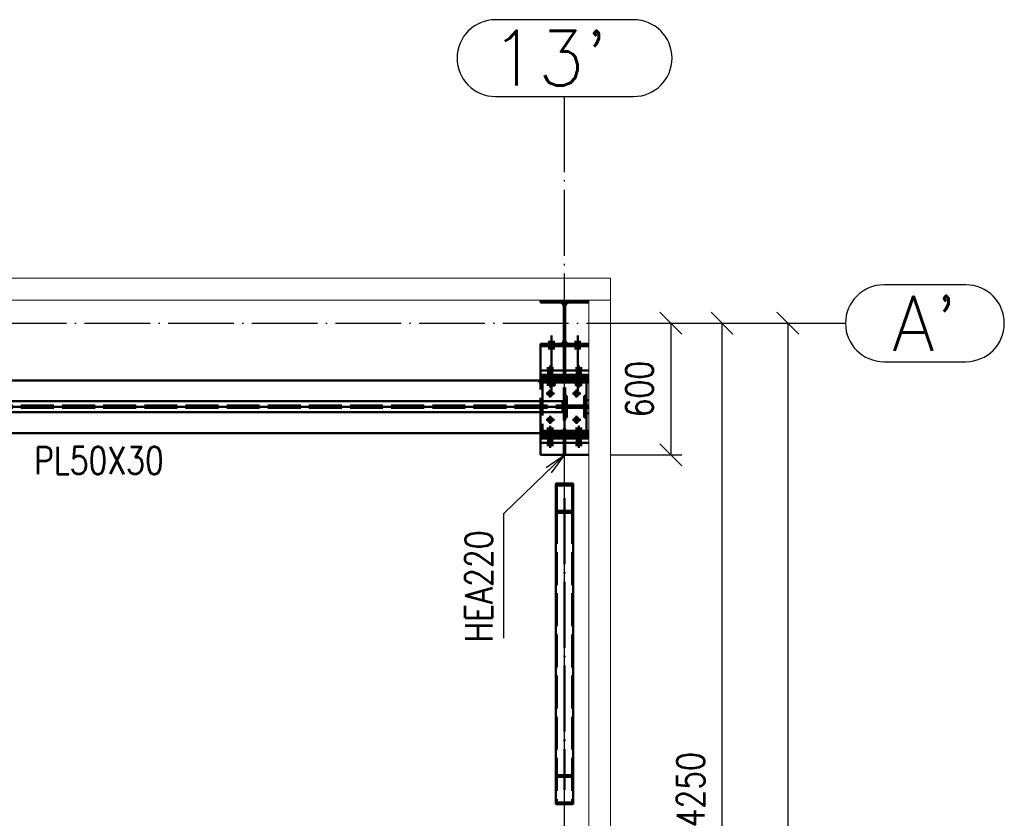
# Paper-space layout 'Layout1' of a CAD drawing. Extents: x -2 to 1033, y -36 to 596.
# Tile 28 of 126: x 228 to 318, y 193 to 266. Entities that reach past the tile are written whole.
import ezdxf

# ---------------------------------------------------------------- set-up
doc = ezdxf.new("R2010")
doc.units = 0
for name, pattern in [('ACAD_ISO02W100', [15, 12, -3]), ('ACAD_ISO04W100', [30.5, 24, -3, 0.5, -3]), ('HP_01_CER_B', [8, 5, -1, 1, -1])]:
    doc.linetypes.add(name, pattern=pattern)
doc.layers.get('0').update_dxf_attribs({"linetype": 'CONTINUOUS'})
doc.layers.get('DEFPOINTS').update_dxf_attribs({"color": 132, "linetype": 'CONTINUOUS'})
for name, color, linetype, lineweight in [('SS_JEŘÁBOVÁ DRÁHA', 11, 'CONTINUOUS', 50), ('SS_KOTY', 3, 'CONTINUOUS', 25), ('SS_OSY_025', 7, 'HP_01_CER_B', 25), ('SS_PODKLADY_PANELY', 9, 'CONTINUOUS', 13), ('SS_POPIS_PROFILU', 13, 'CONTINUOUS', 25), ('SS_SLOUPY KRAJNÍ', 143, 'CONTINUOUS', 50), ('SS_SRAFY', 8, 'CONTINUOUS', 18), ('SS_ZTUŽENÍ STĚNY', 203, 'CONTINUOUS', 50)]:
    doc.layers.add(name, color=color, linetype=linetype, lineweight=lineweight)
doc.styles.add('ROMANS', font='romans.shx', dxfattribs={"width": 0.8})
doc.styles.add('romans.shx', font='romans.shx', dxfattribs={"height": 5})
doc.dimstyles.new('A-1_(2.5)_50AS', dxfattribs={"dimtxt": 2.5, "dimasz": 2, "dimexe": 1, "dimexo": 2, "dimgap": 0, "dimtad": 0, "dimdec": 1, "dimlfac": 50, "dimrnd": 1, "dimtxsty": 'ROMANS', "dimblk1": 'OBLIQUE', "dimblk2": 'OBLIQUE', "dimsah": 1, "dimcen": 2, "dimclrd": 256, "dimclre": 256, "dimclrt": 256, "dimadec": 1, "dimazin": 2, "dimtfac": 0.714286, "dimtdec": 1, "dimtmove": 0, "dimatfit": 3, "dimldrblk": 'OPEN', "dimfxl": 1, "dimtvp": 1.142857, "dimtfill": 1, "dimtolj": 1, "dimlwd": -1, "dimlwe": -1, "dimarcsym": 0})

# ---------------------------------------------------------------- blocks, each defined once
blk = doc.blocks.new('_Oblique')
at = {"color": 0, "linetype": 'ByBlock', "lineweight": -2}
blk.add_line((-0.5, -0.5), (0.5, 0.5), dxfattribs=at)
blk = doc.blocks.new('*D73')
at = {"layer": 'DEFPOINTS', "color": 0, "transparency": 16777216}
for p in [(279.847, 238.584), (292.001, 238.584), (279.847, 153.584, -5184)]:
    blk.add_point(p, dxfattribs=at)
at = {"layer": 'SS_KOTY', "transparency": 16777216}
for p, q in [((281.847, 238.584), (293.001, 238.584)), ((292.001, 153.584), (292.001, 238.584)), ((281.847, 153.584), (293.001, 153.584))]:
    blk.add_line(p, q, dxfattribs=at)
at = {"layer": 'SS_KOTY', "transparency": 16777216, "xscale": 2, "yscale": 2, "zscale": 2}
for p, rotation in [((292.001, 238.584), 90), ((292.001, 153.584), 270)]:
    blk.add_blockref('_Oblique', p, dxfattribs=dict(at, rotation=rotation))
at = {"layer": 'SS_KOTY', "transparency": 16777216, "insert": (289.144, 196.084), "char_height": 2.5, "attachment_point": 5, "rotation": 90, "style": 'ROMANS', "bg_fill": 3, "box_fill_scale": 1.1, "bg_fill_color": 256, "bg_fill_true_color": 13158600, "bg_fill_transparency": 0}
blk.add_mtext('\\A1;4250', dxfattribs=at)
blk = doc.blocks.new('_OPEN')
at = {"color": 0, "linetype": 'ByBlock'}
for p, q in [((-1, 0.167), (0, 0)), ((0, 0), (-1, -0.167)), ((0, 0), (-1, 0))]:
    blk.add_line(p, q, dxfattribs=at)
blk = doc.blocks.new('*D74')
at = {"layer": 'DEFPOINTS', "color": 0, "transparency": 16777216}
for p in [(279.847, 238.584), (282.247, 68.584), (298.001, 68.584)]:
    blk.add_point(p, dxfattribs=at)
at = {"layer": 'SS_KOTY', "transparency": 16777216}
for p, q in [((281.847, 238.584), (299.001, 238.584)), ((298.001, 238.584), (298.001, 68.584)), ((284.247, 68.584), (299.001, 68.584))]:
    blk.add_line(p, q, dxfattribs=at)
at = {"layer": 'SS_KOTY', "transparency": 16777216, "xscale": 2, "yscale": 2, "zscale": 2}
for p, rotation in [((298.001, 238.584), 90), ((298.001, 68.584), 270)]:
    blk.add_blockref('_Oblique', p, dxfattribs=dict(at, rotation=rotation))
at = {"layer": 'SS_KOTY', "transparency": 16777216, "insert": (295.144, 153.584), "char_height": 2.5, "attachment_point": 5, "rotation": 90, "style": 'ROMANS', "bg_fill": 3, "box_fill_scale": 1.1, "bg_fill_color": 256, "bg_fill_true_color": 13158600, "bg_fill_transparency": 0}
blk.add_mtext('\\A1;8500', dxfattribs=at)
blk = doc.blocks.new('*D98')
at = {"layer": 'DEFPOINTS', "color": 0, "transparency": 16777216}
for p in [(279.847, 238.584), (279.847, 226.584), (287.34, 226.584)]:
    blk.add_point(p, dxfattribs=at)
at = {"layer": 'SS_KOTY', "transparency": 16777216}
for p, q in [((281.847, 238.584), (288.34, 238.584)), ((287.34, 238.584), (287.34, 226.584)), ((281.847, 226.584), (288.34, 226.584))]:
    blk.add_line(p, q, dxfattribs=at)
at = {"layer": 'SS_KOTY', "transparency": 16777216, "xscale": 2, "yscale": 2, "zscale": 2}
for p, rotation in [((287.34, 238.584), 90), ((287.34, 226.584), 270)]:
    blk.add_blockref('_Oblique', p, dxfattribs=dict(at, rotation=rotation))
at = {"layer": 'SS_KOTY', "transparency": 16777216, "insert": (284.483, 232.584), "char_height": 2.5, "attachment_point": 5, "rotation": 90, "style": 'ROMANS', "bg_fill": 3, "box_fill_scale": 1.1, "bg_fill_color": 256, "bg_fill_true_color": 13158600, "bg_fill_transparency": 0}
blk.add_mtext('\\A1;600', dxfattribs=at)

psp = doc.layouts.get("Layout1")

# ---------------------------------------------------------------- linework, layer by layer
at = {"layer": 'SS_JEŘÁBOVÁ DRÁHA', "color": 7, "linetype": 'ACAD_ISO04W100', "ltscale": 0.25}
for p, q in [((276.4471, 237.4596), (276.4471, 232.4596)), ((278.8471, 237.4596), (278.8471, 232.4596)), ((276.7471, 236.9036), (276.1471, 236.9036)), ((276.7471, 236.2836), (276.1471, 236.2836)), ((276.4471, 236.9036), (276.4471, 236.9036)), ((276.4471, 236.2836), (276.4471, 236.2836)), ((279.1471, 236.9036), (278.5471, 236.9036)), ((279.1471, 236.2836), (278.5471, 236.2836)), ((278.8471, 236.9036), (278.8471, 236.9036)), ((278.8471, 236.2836), (278.8471, 236.2836)), ((276.0471, 234.4836), (276.6471, 234.4836)), ((276.3471, 232.7236), (276.3471, 234.7236)), ((276.3471, 234.4836), (276.3471, 234.4836)), ((278.6471, 234.4836), (279.2471, 234.4836)), ((278.9471, 232.7236), (278.9471, 234.7236)), ((278.9471, 234.4836), (278.9471, 234.4836)), ((277.3471, 233.3836), (275.4471, 233.3836)), ((276.0471, 232.9836), (276.6471, 232.9836)), ((276.3471, 232.9836), (276.3471, 232.9836)), ((276.3471, 232.5536), (276.3471, 231.8136)), ((276.3471, 232.5536), (276.3471, 231.8136)), ((278.6471, 232.9836), (279.2471, 232.9836)), ((278.7471, 232.5536), (278.7471, 231.8136)), ((278.7471, 232.5536), (278.7471, 231.8136)), ((278.9471, 232.9836), (278.9471, 232.9836)), ((275.9771, 232.1836), (276.7171, 232.1836)), ((275.9771, 232.1836), (276.7171, 232.1836)), ((276.3471, 232.1836), (276.3471, 232.1836)), ((278.3771, 232.1836), (279.1171, 232.1836)), ((278.3771, 232.1836), (279.1171, 232.1836)), ((278.7471, 232.1836), (278.7471, 232.1836)), ((159.6471, 230.9836), (277.4471, 230.9836)), ((275.9771, 229.7836), (276.7171, 229.7836)), ((275.9771, 229.7836), (276.7171, 229.7836)), ((276.3471, 230.1536), (276.3471, 229.4136)), ((276.3471, 230.1536), (276.3471, 229.4136)), ((276.3471, 229.7836), (276.3471, 229.7836)), ((278.3771, 229.7836), (279.1171, 229.7836)), ((278.3771, 229.7836), (279.1171, 229.7836)), ((278.7471, 230.1536), (278.7471, 229.4136)), ((278.7471, 230.1536), (278.7471, 229.4136)), ((278.7471, 229.7836), (278.7471, 229.7836)), ((276.0471, 228.9836), (276.6471, 228.9836)), ((276.3471, 227.2236), (276.3471, 229.2236)), ((276.3471, 228.9836), (276.3471, 228.9836)), ((278.6471, 228.9836), (279.2471, 228.9836)), ((278.9471, 227.2236), (278.9471, 229.2236)), ((278.9471, 228.9836), (278.9471, 228.9836)), ((277.3471, 228.5836), (275.4471, 228.5836)), ((276.0471, 227.4836), (276.6471, 227.4836)), ((276.3471, 227.4836), (276.3471, 227.4836)), ((278.6471, 227.4836), (279.2471, 227.4836)), ((278.9471, 227.4836), (278.9471, 227.4836))]:
    psp.add_line(p, q, dxfattribs=at)
at = {"layer": 'SS_JEŘÁBOVÁ DRÁHA', "color": 1, "linetype": 'Continuous', "ltscale": 0.25}
for p, q in [((275.4471, 234.2836), (276.2871, 234.2836)), ((275.4471, 233.8836), (275.4471, 234.2836)), ((276.6071, 234.2836), (278.6871, 234.2836)), ((275.4471, 233.7836), (275.4471, 233.8836)), ((276.2871, 233.8836), (275.4471, 233.8836)), ((275.4471, 233.6836), (275.4471, 233.7836)), ((275.4471, 233.7836), (276.2871, 233.7836)), ((275.4471, 233.6836), (276.2038, 233.6836)), ((275.4471, 233.6236), (275.4471, 233.6836)), ((275.4471, 233.6236), (276.2038, 233.6236)), ((275.4471, 233.5836), (275.4471, 233.6236)), ((276.2038, 233.5836), (275.4471, 233.5836)), ((275.4471, 233.3836), (275.4471, 233.5836)), ((278.6871, 233.8836), (276.6071, 233.8836)), ((276.6071, 233.7836), (278.6871, 233.7836)), ((276.6838, 233.6836), (278.6038, 233.6836)), ((276.6838, 233.6236), (278.6038, 233.6236)), ((277.3471, 233.5836), (276.6838, 233.5836)), ((277.9471, 233.5836), (277.3471, 233.5836)), ((277.3471, 233.3836), (277.3471, 233.5836)), ((278.6038, 233.5836), (277.9471, 233.5836)), ((277.9471, 233.5836), (277.9471, 233.3836)), ((277.8471, 231.9836), (277.6471, 231.9836)), ((277.6471, 231.9836), (277.6471, 229.9836)), ((277.8471, 231.2836), (277.8471, 231.9836)), ((277.4471, 231.4836), (160.2471, 231.4836)), ((277.4471, 230.4836), (277.4471, 231.4836)), ((277.8471, 229.9836), (277.8471, 230.6836)), ((279.2071, 231.0436), (278.0871, 231.0436)), ((278.0871, 230.9236), (279.2071, 230.9236)), ((159.2471, 230.4836), (277.4471, 230.4836)), ((277.6471, 229.9836), (277.8471, 229.9836)), ((275.4471, 228.3836), (275.4471, 228.5836)), ((275.4471, 228.2836), (275.4471, 228.3836)), ((275.4471, 228.3836), (277.3471, 228.3836)), ((275.4471, 228.1836), (275.4471, 228.2836)), ((275.4471, 228.1236), (275.4471, 228.1836)), ((275.4471, 228.0836), (275.4471, 228.1236)), ((275.4471, 227.6836), (275.4471, 228.0836)), ((277.3471, 228.3836), (277.3471, 228.5836)), ((277.3471, 228.3836), (277.9471, 228.3836)), ((277.9471, 228.5836), (277.9471, 228.3836))]:
    psp.add_line(p, q, dxfattribs=at)
at = {"layer": 'SS_JEŘÁBOVÁ DRÁHA', "color": 3, "linetype": 'ACAD_ISO02W100', "ltscale": 0.25}
for p, q in [((276.1671, 234.2836), (276.1671, 233.8836)), ((276.2871, 234.2836), (276.6071, 234.2836)), ((276.5271, 233.8836), (276.5271, 234.2836)), ((278.6871, 234.2836), (279.0071, 234.2836)), ((278.7671, 234.2836), (278.7671, 233.8836)), ((279.1271, 233.8836), (279.1271, 234.2836)), ((275.3471, 233.3836), (275.3471, 233.2236)), ((275.4471, 233.1836), (275.4471, 233.3836)), ((276.0671, 233.5836), (276.0671, 233.1836)), ((276.1671, 233.8836), (276.1671, 233.7836)), ((276.1671, 233.7836), (276.1671, 233.6836)), ((276.1671, 233.6836), (276.1671, 233.6236)), ((276.1671, 233.6236), (276.1671, 233.5836)), ((276.1689, 233.7836), (276.1689, 233.8836)), ((276.1689, 233.6836), (276.1689, 233.7836)), ((276.1689, 233.6236), (276.1689, 233.6836)), ((276.1689, 233.5836), (276.1689, 233.6236)), ((276.2038, 233.6836), (276.6838, 233.6836)), ((276.2038, 233.6236), (276.6838, 233.6236)), ((276.6838, 233.5836), (276.2038, 233.5836)), ((276.2471, 233.5836), (276.2471, 233.1836)), ((276.6071, 233.8836), (276.2871, 233.8836)), ((276.2871, 233.7836), (276.6071, 233.7836)), ((276.4471, 233.5836), (276.4471, 233.4436)), ((276.4471, 233.3836), (276.4471, 233.1836)), ((276.5252, 233.7836), (276.5163, 233.7036)), ((276.5163, 233.7036), (276.5252, 233.6836)), ((276.5252, 233.8836), (276.5252, 233.7836)), ((276.5252, 233.6836), (276.5252, 233.6236)), ((276.5252, 233.6236), (276.5252, 233.5836)), ((276.5271, 233.7836), (276.5271, 233.8836)), ((276.5271, 233.6836), (276.5271, 233.7836)), ((276.5271, 233.6236), (276.5271, 233.6836)), ((276.5271, 233.5836), (276.5271, 233.6236)), ((276.6271, 233.1836), (276.6271, 233.5836)), ((277.3471, 233.1836), (277.3471, 233.3836)), ((277.9471, 233.3836), (277.9471, 233.1836)), ((278.6038, 233.6836), (279.0838, 233.6836)), ((278.6038, 233.6236), (279.0838, 233.6236)), ((279.0838, 233.5836), (278.6038, 233.5836)), ((278.6671, 233.5836), (278.6671, 233.1836)), ((279.0071, 233.8836), (278.6871, 233.8836)), ((278.6871, 233.7836), (279.0071, 233.7836)), ((278.7671, 233.8836), (278.7671, 233.7836)), ((278.7671, 233.7836), (278.7671, 233.6836)), ((278.7671, 233.6836), (278.7671, 233.6236)), ((278.7671, 233.6236), (278.7671, 233.5836)), ((278.7689, 233.7836), (278.7689, 233.8836)), ((278.7778, 233.7036), (278.7689, 233.7836)), ((278.7689, 233.6836), (278.7778, 233.7036)), ((278.7689, 233.6236), (278.7689, 233.6836)), ((278.7689, 233.5836), (278.7689, 233.6236)), ((278.8471, 233.5836), (278.8471, 233.4436)), ((278.8471, 233.3836), (278.8471, 233.1836)), ((279.0471, 233.5836), (279.0471, 233.1836)), ((279.1252, 233.8836), (279.1252, 233.7836)), ((279.1252, 233.7836), (279.1252, 233.6836)), ((279.1252, 233.6836), (279.1252, 233.6236)), ((279.1252, 233.6236), (279.1252, 233.5836)), ((279.1271, 233.7836), (279.1271, 233.8836)), ((279.1271, 233.6836), (279.1271, 233.7836)), ((279.1271, 233.6236), (279.1271, 233.6836)), ((279.1271, 233.5836), (279.1271, 233.6236)), ((279.2271, 233.1836), (279.2271, 233.5836)), ((277.3471, 233.1836), (275.4471, 233.1836)), ((275.6471, 233.1836), (275.6471, 228.7836)), ((277.9471, 233.1836), (277.3471, 233.1836)), ((275.4471, 228.7836), (277.3471, 228.7836)), ((275.4471, 228.5836), (275.4471, 228.7836)), ((276.0671, 228.7836), (276.0671, 228.3836)), ((276.1671, 228.3836), (276.1671, 228.2836)), ((276.1671, 228.2836), (276.1671, 228.1836)), ((276.1671, 228.1836), (276.1671, 228.1236)), ((276.1671, 228.1236), (276.1671, 228.0836)), ((276.1671, 228.0836), (276.1671, 227.6836)), ((276.2471, 228.7836), (276.2471, 228.3836)), ((276.4471, 228.7836), (276.4471, 228.3836)), ((276.5271, 228.2836), (276.5271, 228.3836)), ((276.5271, 228.1836), (276.5271, 228.2836)), ((276.5271, 228.1236), (276.5271, 228.1836)), ((276.5271, 228.0836), (276.5271, 228.1236)), ((276.5271, 227.6836), (276.5271, 228.0836)), ((276.6271, 228.3836), (276.6271, 228.7836)), ((277.3471, 228.7836), (277.9471, 228.7836)), ((277.3471, 228.5836), (277.3471, 228.7836)), ((277.9471, 228.7836), (277.9471, 228.5836)), ((278.6671, 228.7836), (278.6671, 228.3836)), ((278.7671, 228.3836), (278.7671, 228.2836)), ((278.7671, 228.2836), (278.7671, 228.1836)), ((278.7671, 228.1836), (278.7671, 228.1236)), ((278.7671, 228.1236), (278.7671, 228.0836)), ((278.7671, 228.0836), (278.7671, 227.6836)), ((278.8471, 228.7836), (278.8471, 228.3836)), ((279.0471, 228.7836), (279.0471, 228.3836)), ((279.1271, 228.2836), (279.1271, 228.3836)), ((279.1271, 228.1836), (279.1271, 228.2836)), ((279.1271, 228.1236), (279.1271, 228.1836)), ((279.1271, 228.0836), (279.1271, 228.1236)), ((279.1271, 227.6836), (279.1271, 228.0836)), ((279.2271, 228.3836), (279.2271, 228.7836))]:
    psp.add_line(p, q, dxfattribs=at)
at = {"layer": 'SS_JEŘÁBOVÁ DRÁHA', "color": 5, "linetype": 'Continuous', "ltscale": 0.25}
for p, q in [((276.1873, 233.4436), (276.1471, 233.4436)), ((276.1471, 233.4436), (276.1471, 233.3836)), ((276.2971, 233.4436), (276.1873, 233.4436)), ((276.1873, 233.4436), (276.1873, 233.3836)), ((276.212, 233.7036), (276.2038, 233.7036)), ((276.3238, 233.7036), (276.2038, 233.6821)), ((276.236, 233.7036), (276.2038, 233.6821)), ((276.2038, 233.6821), (276.212, 233.7036)), ((276.2038, 233.7036), (276.2038, 233.6821)), ((276.2038, 233.6821), (276.2038, 233.465)), ((276.2038, 233.465), (276.212, 233.4436)), ((276.2038, 233.465), (276.2359, 233.4436)), ((276.2038, 233.465), (276.3234, 233.4436)), ((276.2038, 233.465), (276.2038, 233.4436)), ((276.236, 233.7036), (276.212, 233.7036)), ((276.3238, 233.7036), (276.236, 233.7036)), ((276.4471, 233.4436), (276.2971, 233.4436)), ((276.2971, 233.4436), (276.2971, 233.3836)), ((276.4438, 233.6821), (276.3238, 233.7036)), ((276.3817, 233.7036), (276.3238, 233.7036)), ((276.3243, 233.4436), (276.4438, 233.465)), ((276.3817, 233.7036), (276.4438, 233.6821)), ((276.4438, 233.7036), (276.3817, 233.7036)), ((276.4438, 233.465), (276.382, 233.4436)), ((276.5638, 233.7036), (276.4438, 233.7036)), ((276.5638, 233.7036), (276.4438, 233.6821)), ((276.4438, 233.7036), (276.4438, 233.6821)), ((276.4438, 233.6821), (276.4438, 233.465)), ((276.4438, 233.465), (276.5634, 233.4436)), ((276.4438, 233.465), (276.4438, 233.4436)), ((276.5971, 233.4436), (276.4471, 233.4436)), ((276.4471, 233.4436), (276.4471, 233.3836)), ((276.5638, 233.7036), (276.6838, 233.6821)), ((276.6136, 233.7036), (276.5638, 233.7036)), ((276.5643, 233.4436), (276.6838, 233.465)), ((276.7069, 233.4436), (276.5971, 233.4436)), ((276.5971, 233.4436), (276.5971, 233.3836)), ((276.6136, 233.7036), (276.6838, 233.6821)), ((276.6517, 233.7036), (276.6136, 233.7036)), ((276.6838, 233.465), (276.6138, 233.4436)), ((276.6517, 233.7036), (276.6838, 233.6821)), ((276.6838, 233.7036), (276.6517, 233.7036)), ((276.6838, 233.465), (276.6518, 233.4436)), ((276.6838, 233.6821), (276.6838, 233.7036)), ((276.6838, 233.465), (276.6838, 233.6821)), ((276.6838, 233.4436), (276.6838, 233.465)), ((276.7471, 233.4436), (276.7069, 233.4436)), ((276.7069, 233.3836), (276.7069, 233.4436)), ((276.7471, 233.3836), (276.7471, 233.4436)), ((278.5873, 233.4436), (278.5471, 233.4436)), ((278.5471, 233.4436), (278.5471, 233.3836)), ((278.6971, 233.4436), (278.5873, 233.4436)), ((278.5873, 233.4436), (278.5873, 233.3836)), ((278.612, 233.7036), (278.6038, 233.7036)), ((278.7238, 233.7036), (278.6038, 233.6821)), ((278.636, 233.7036), (278.6038, 233.6821)), ((278.6038, 233.6821), (278.612, 233.7036)), ((278.6038, 233.7036), (278.6038, 233.6821)), ((278.6038, 233.6821), (278.6038, 233.465)), ((278.6038, 233.465), (278.612, 233.4436)), ((278.6038, 233.465), (278.6359, 233.4436)), ((278.6038, 233.465), (278.7234, 233.4436)), ((278.6038, 233.465), (278.6038, 233.4436)), ((278.636, 233.7036), (278.612, 233.7036)), ((278.7238, 233.7036), (278.636, 233.7036)), ((278.8471, 233.4436), (278.6971, 233.4436)), ((278.6971, 233.4436), (278.6971, 233.3836)), ((278.8438, 233.6821), (278.7238, 233.7036)), ((278.7817, 233.7036), (278.7238, 233.7036)), ((278.7243, 233.4436), (278.8438, 233.465)), ((278.7817, 233.7036), (278.8438, 233.6821)), ((278.8438, 233.7036), (278.7817, 233.7036)), ((278.8438, 233.465), (278.782, 233.4436)), ((278.9638, 233.7036), (278.8438, 233.7036)), ((278.9638, 233.7036), (278.8438, 233.6821)), ((278.8438, 233.7036), (278.8438, 233.6821)), ((278.8438, 233.6821), (278.8438, 233.465)), ((278.8438, 233.465), (278.9634, 233.4436)), ((278.8438, 233.465), (278.8438, 233.4436)), ((278.9971, 233.4436), (278.8471, 233.4436)), ((278.8471, 233.4436), (278.8471, 233.3836)), ((278.9638, 233.7036), (279.0838, 233.6821)), ((279.0136, 233.7036), (278.9638, 233.7036)), ((278.9643, 233.4436), (279.0838, 233.465)), ((279.1069, 233.4436), (278.9971, 233.4436)), ((278.9971, 233.4436), (278.9971, 233.3836)), ((279.0136, 233.7036), (279.0838, 233.6821)), ((279.0517, 233.7036), (279.0136, 233.7036)), ((279.0838, 233.465), (279.0138, 233.4436)), ((279.0517, 233.7036), (279.0838, 233.6821)), ((279.0838, 233.7036), (279.0517, 233.7036)), ((279.0838, 233.465), (279.0518, 233.4436)), ((279.0838, 233.6821), (279.0838, 233.7036)), ((279.0838, 233.465), (279.0838, 233.6821)), ((279.0838, 233.4436), (279.0838, 233.465)), ((279.1471, 233.4436), (279.1069, 233.4436)), ((279.1069, 233.3836), (279.1069, 233.4436)), ((279.1471, 233.3836), (279.1471, 233.4436))]:
    psp.add_line(p, q, dxfattribs=at)
at = {"layer": 'SS_JEŘÁBOVÁ DRÁHA', "color": 9, "linetype": 'ACAD_ISO02W100', "ltscale": 0.25}
for p, q in [((276.2741, 233.7036), (276.2038, 233.6821)), ((276.2038, 233.465), (276.236, 233.4436)), ((276.2038, 233.465), (276.2741, 233.4436)), ((276.2038, 233.4436), (276.212, 233.4436)), ((276.212, 233.4436), (276.236, 233.4436)), ((276.236, 233.4436), (276.3238, 233.4436)), ((276.2771, 233.4436), (276.2771, 233.3836)), ((276.2838, 233.7036), (276.2838, 233.4436)), ((276.2998, 233.4436), (276.2998, 233.3836)), ((276.3053, 233.7036), (276.3053, 233.4436)), ((276.3234, 233.4436), (276.3238, 233.4436)), ((276.3234, 233.4436), (276.3238, 233.4436)), ((276.3238, 233.4436), (276.3817, 233.4436)), ((276.3238, 233.4436), (276.3243, 233.4436)), ((276.3238, 233.4436), (276.3243, 233.4436)), ((276.3621, 233.4436), (276.3621, 233.3836)), ((276.3638, 233.7036), (276.3638, 233.4436)), ((276.3817, 233.4436), (276.4438, 233.4436)), ((276.382, 233.4436), (276.3817, 233.4436)), ((276.506, 233.7036), (276.4438, 233.6821)), ((276.4438, 233.465), (276.506, 233.4436)), ((276.4438, 233.4436), (276.5638, 233.4436)), ((276.5238, 233.7036), (276.5238, 233.4436)), ((276.5321, 233.4436), (276.5321, 233.3836)), ((276.5634, 233.4436), (276.5638, 233.4436)), ((276.5634, 233.4436), (276.5638, 233.4436)), ((276.5638, 233.4436), (276.6136, 233.4436)), ((276.5638, 233.4436), (276.5643, 233.4436)), ((276.5638, 233.4436), (276.5643, 233.4436)), ((276.5824, 233.7036), (276.5824, 233.4436)), ((276.5943, 233.3836), (276.5943, 233.4436)), ((276.6038, 233.4436), (276.6038, 233.7036)), ((276.6136, 233.4436), (276.6517, 233.4436)), ((276.6138, 233.4436), (276.6136, 233.4436)), ((276.6171, 233.3836), (276.6171, 233.4436)), ((276.6838, 233.465), (276.6517, 233.4436)), ((276.6517, 233.4436), (276.6838, 233.4436)), ((276.6838, 233.6821), (276.6757, 233.7036)), ((276.6838, 233.465), (276.6757, 233.4436)), ((278.6741, 233.7036), (278.6038, 233.6821)), ((278.6038, 233.465), (278.636, 233.4436)), ((278.6038, 233.465), (278.6741, 233.4436)), ((278.6038, 233.4436), (278.612, 233.4436)), ((278.612, 233.4436), (278.636, 233.4436)), ((278.636, 233.4436), (278.7238, 233.4436)), ((278.6771, 233.4436), (278.6771, 233.3836)), ((278.6838, 233.7036), (278.6838, 233.4436)), ((278.6998, 233.4436), (278.6998, 233.3836)), ((278.7053, 233.7036), (278.7053, 233.4436)), ((278.7234, 233.4436), (278.7238, 233.4436)), ((278.7234, 233.4436), (278.7238, 233.4436)), ((278.7238, 233.4436), (278.7817, 233.4436)), ((278.7238, 233.4436), (278.7243, 233.4436)), ((278.7238, 233.4436), (278.7243, 233.4436)), ((278.7621, 233.4436), (278.7621, 233.3836)), ((278.7638, 233.7036), (278.7638, 233.4436)), ((278.7817, 233.4436), (278.8438, 233.4436)), ((278.782, 233.4436), (278.7817, 233.4436)), ((278.906, 233.7036), (278.8438, 233.6821)), ((278.8438, 233.465), (278.906, 233.4436)), ((278.8438, 233.4436), (278.9638, 233.4436)), ((278.9238, 233.7036), (278.9238, 233.4436)), ((278.9321, 233.4436), (278.9321, 233.3836)), ((278.9634, 233.4436), (278.9638, 233.4436)), ((278.9634, 233.4436), (278.9638, 233.4436)), ((278.9638, 233.4436), (279.0136, 233.4436)), ((278.9638, 233.4436), (278.9643, 233.4436)), ((278.9638, 233.4436), (278.9643, 233.4436)), ((278.9824, 233.7036), (278.9824, 233.4436)), ((278.9943, 233.3836), (278.9943, 233.4436)), ((279.0038, 233.4436), (279.0038, 233.7036)), ((279.0136, 233.4436), (279.0517, 233.4436)), ((279.0138, 233.4436), (279.0136, 233.4436)), ((279.0171, 233.3836), (279.0171, 233.4436)), ((279.0838, 233.465), (279.0517, 233.4436)), ((279.0517, 233.4436), (279.0838, 233.4436)), ((279.0838, 233.6821), (279.0757, 233.7036)), ((279.0838, 233.465), (279.0757, 233.4436)), ((276.2171, 233.2236), (276.2171, 233.1636)), ((276.2573, 233.1636), (276.2171, 233.1636)), ((276.2573, 233.2236), (276.2573, 233.1636)), ((276.3671, 233.1636), (276.2573, 233.1636)), ((276.3971, 233.1636), (276.2771, 233.1422)), ((276.2771, 233.1422), (276.3474, 233.1636)), ((276.2771, 233.1422), (276.3092, 233.1636)), ((276.2771, 233.1422), (276.2852, 233.1636)), ((276.2771, 233.1636), (276.2771, 233.1422)), ((276.2771, 233.1422), (276.2771, 232.9251)), ((276.2771, 232.9251), (276.2852, 232.9036)), ((276.3092, 232.9036), (276.2771, 232.9251)), ((276.3474, 232.9036), (276.2771, 232.9251)), ((276.3971, 232.9036), (276.2771, 232.9251)), ((276.2771, 232.9251), (276.2771, 232.9036)), ((276.3092, 232.9036), (276.2771, 232.9036)), ((276.3474, 232.9036), (276.3092, 232.9036)), ((276.3471, 233.1636), (276.3471, 233.2236)), ((276.3971, 232.9036), (276.3474, 232.9036)), ((276.3571, 233.1636), (276.3571, 232.9036)), ((276.3671, 233.1636), (276.3671, 233.2236)), ((276.5171, 233.1636), (276.3671, 233.1636)), ((276.3698, 233.1636), (276.3698, 233.2236)), ((276.3785, 232.9036), (276.3785, 233.1636)), ((276.5171, 233.1422), (276.3971, 233.1636)), ((276.3971, 232.9036), (276.5171, 232.9251)), ((276.5171, 232.9036), (276.3971, 232.9036)), ((276.4321, 233.1636), (276.4321, 233.2236)), ((276.4371, 232.9036), (276.4371, 233.1636)), ((276.5171, 233.1422), (276.455, 233.1636)), ((276.455, 232.9036), (276.5171, 232.9251)), ((276.5171, 233.1636), (276.5171, 233.2236)), ((276.6371, 233.1636), (276.5171, 233.1422)), ((276.5171, 233.1422), (276.5792, 233.1636)), ((276.5171, 233.1422), (276.5171, 233.1636)), ((276.6671, 233.1636), (276.5171, 233.1636)), ((276.5171, 232.9251), (276.5171, 233.1422)), ((276.5792, 232.9036), (276.5171, 232.9251)), ((276.5171, 232.9251), (276.6371, 232.9036)), ((276.5171, 232.9036), (276.5171, 232.9251)), ((276.5792, 232.9036), (276.5171, 232.9036)), ((276.6371, 232.9036), (276.5792, 232.9036)), ((276.5971, 232.9036), (276.5971, 233.1636)), ((276.6021, 233.1636), (276.6021, 233.2236)), ((276.7571, 233.1422), (276.6371, 233.1636)), ((276.6371, 232.9036), (276.7571, 232.9251)), ((276.7249, 232.9036), (276.6371, 232.9036)), ((276.6556, 232.9036), (276.6556, 233.1636)), ((276.6643, 233.2236), (276.6643, 233.1636)), ((276.6671, 233.1636), (276.6671, 233.2236)), ((276.7769, 233.1636), (276.6671, 233.1636)), ((276.6771, 232.9036), (276.6771, 233.1636)), ((276.7571, 233.1422), (276.6868, 233.1636)), ((276.6868, 232.9036), (276.7571, 232.9251)), ((276.6871, 233.1636), (276.6871, 233.2236)), ((276.7571, 233.1422), (276.7249, 233.1636)), ((276.7249, 232.9036), (276.7571, 232.9251)), ((276.7489, 232.9036), (276.7249, 232.9036)), ((276.7571, 233.1422), (276.7489, 233.1636)), ((276.7571, 232.9251), (276.7489, 232.9036)), ((276.7571, 232.9036), (276.7489, 232.9036)), ((276.7571, 233.1422), (276.7571, 233.1636)), ((276.7571, 232.9251), (276.7571, 233.1422)), ((276.7571, 232.9036), (276.7571, 232.9251)), ((276.7769, 233.1636), (276.7769, 233.2236)), ((276.8171, 233.1636), (276.7769, 233.1636)), ((276.8171, 233.1636), (276.8171, 233.2236)), ((278.6171, 233.2236), (278.6171, 233.1636)), ((278.6573, 233.1636), (278.6171, 233.1636)), ((278.6573, 233.2236), (278.6573, 233.1636)), ((278.7671, 233.1636), (278.6573, 233.1636)), ((278.7971, 233.1636), (278.6771, 233.1422)), ((278.6771, 233.1422), (278.7474, 233.1636)), ((278.6771, 233.1422), (278.7092, 233.1636)), ((278.6771, 233.1422), (278.6852, 233.1636)), ((278.6771, 233.1636), (278.6771, 233.1422)), ((278.6771, 233.1422), (278.6771, 232.9251)), ((278.6771, 232.9251), (278.6852, 232.9036)), ((278.7092, 232.9036), (278.6771, 232.9251)), ((278.7474, 232.9036), (278.6771, 232.9251)), ((278.7971, 232.9036), (278.6771, 232.9251)), ((278.6771, 232.9251), (278.6771, 232.9036)), ((278.7092, 232.9036), (278.6771, 232.9036)), ((278.7474, 232.9036), (278.7092, 232.9036)), ((278.7471, 233.2236), (278.7471, 233.1636)), ((278.7971, 232.9036), (278.7474, 232.9036)), ((278.7571, 233.1636), (278.7571, 232.9036)), ((278.7671, 233.2236), (278.7671, 233.1636)), ((278.9171, 233.1636), (278.7671, 233.1636)), ((278.7698, 233.1636), (278.7698, 233.2236)), ((278.7785, 232.9036), (278.7785, 233.1636)), ((278.9171, 233.1422), (278.7971, 233.1636)), ((278.7971, 232.9036), (278.9171, 232.9251)), ((278.9171, 232.9036), (278.7971, 232.9036)), ((278.8321, 233.1636), (278.8321, 233.2236)), ((278.8371, 232.9036), (278.8371, 233.1636)), ((278.9171, 233.1422), (278.855, 233.1636)), ((278.855, 232.9036), (278.9171, 232.9251)), ((278.9171, 233.1636), (278.9171, 233.2236)), ((279.0371, 233.1636), (278.9171, 233.1422)), ((278.9171, 233.1422), (278.9792, 233.1636)), ((278.9171, 233.1422), (278.9171, 233.1636)), ((279.0671, 233.1636), (278.9171, 233.1636)), ((278.9171, 232.9251), (278.9171, 233.1422)), ((278.9792, 232.9036), (278.9171, 232.9251)), ((278.9171, 232.9251), (279.0371, 232.9036)), ((278.9171, 232.9036), (278.9171, 232.9251)), ((278.9792, 232.9036), (278.9171, 232.9036)), ((279.0371, 232.9036), (278.9792, 232.9036)), ((278.9971, 232.9036), (278.9971, 233.1636)), ((279.0021, 233.1636), (279.0021, 233.2236)), ((279.1571, 233.1422), (279.0371, 233.1636)), ((279.0371, 232.9036), (279.1571, 232.9251)), ((279.1249, 232.9036), (279.0371, 232.9036)), ((279.0556, 232.9036), (279.0556, 233.1636)), ((279.0643, 233.2236), (279.0643, 233.1636)), ((279.0671, 233.1636), (279.0671, 233.2236)), ((279.1769, 233.1636), (279.0671, 233.1636)), ((279.0771, 232.9036), (279.0771, 233.1636)), ((279.1571, 233.1422), (279.0868, 233.1636)), ((279.0868, 232.9036), (279.1571, 232.9251)), ((279.0871, 233.1636), (279.0871, 233.2236)), ((279.1571, 233.1422), (279.1249, 233.1636)), ((279.1249, 232.9036), (279.1571, 232.9251)), ((279.1489, 232.9036), (279.1249, 232.9036)), ((279.1571, 233.1422), (279.1489, 233.1636)), ((279.1571, 232.9251), (279.1489, 232.9036)), ((279.1571, 232.9036), (279.1489, 232.9036)), ((279.1571, 233.1422), (279.1571, 233.1636)), ((279.1571, 232.9251), (279.1571, 233.1422)), ((279.1571, 232.9036), (279.1571, 232.9251)), ((279.1769, 233.1636), (279.1769, 233.2236)), ((279.2171, 233.1636), (279.1769, 233.1636)), ((279.2171, 233.1636), (279.2171, 233.2236))]:
    psp.add_line(p, q, dxfattribs=at)
at = {"layer": 'SS_JEŘÁBOVÁ DRÁHA', "color": 7, "linetype": 'Continuous', "ltscale": 0.25}
for points in [[(276.3471, 232.4836), (276.3471, 232.1836), (276.6471, 232.1836)], [(278.7471, 232.4836), (278.7471, 232.1836), (279.0471, 232.1836)], [(276.0471, 232.1836), (276.3471, 232.1836), (276.3471, 231.8836)], [(276.5471, 232.1836), (276.5318, 232.2602), (276.4885, 232.3251), (276.4236, 232.3684), (276.3471, 232.3836), (276.2705, 232.3684), (276.2056, 232.3251), (276.1623, 232.2602), (276.1471, 232.1836), (276.1623, 232.1071), (276.2056, 232.0422), (276.2705, 231.9989), (276.3471, 231.9836), (276.4236, 231.9989), (276.4885, 232.0422), (276.5318, 232.1071), (276.5471, 232.1836)], [(278.4471, 232.1836), (278.7471, 232.1836), (278.7471, 231.8836)], [(278.9471, 232.1836), (278.9318, 232.2602), (278.8885, 232.3251), (278.8236, 232.3684), (278.7471, 232.3836), (278.6705, 232.3684), (278.6056, 232.3251), (278.5623, 232.2602), (278.5471, 232.1836), (278.5623, 232.1071), (278.6056, 232.0422), (278.6705, 231.9989), (278.7471, 231.9836), (278.8236, 231.9989), (278.8885, 232.0422), (278.9318, 232.1071), (278.9471, 232.1836)], [(276.0471, 229.7836), (276.3471, 229.7836), (276.3471, 229.4836)], [(276.5471, 229.7836), (276.5318, 229.8602), (276.4885, 229.9251), (276.4236, 229.9684), (276.3471, 229.9836), (276.2705, 229.9684), (276.2056, 229.9251), (276.1623, 229.8602), (276.1471, 229.7836), (276.1623, 229.7071), (276.2056, 229.6422), (276.2705, 229.5989), (276.3471, 229.5836), (276.4236, 229.5989), (276.4885, 229.6422), (276.5318, 229.7071), (276.5471, 229.7836)], [(276.3471, 230.0836), (276.3471, 229.7836), (276.6471, 229.7836)], [(278.4471, 229.7836), (278.7471, 229.7836), (278.7471, 229.4836)], [(278.9471, 229.7836), (278.9318, 229.8602), (278.8885, 229.9251), (278.8236, 229.9684), (278.7471, 229.9836), (278.6705, 229.9684), (278.6056, 229.9251), (278.5623, 229.8602), (278.5471, 229.7836), (278.5623, 229.7071), (278.6056, 229.6422), (278.6705, 229.5989), (278.7471, 229.5836), (278.8236, 229.5989), (278.8885, 229.6422), (278.9318, 229.7071), (278.9471, 229.7836)], [(278.7471, 230.0836), (278.7471, 229.7836), (279.0471, 229.7836)]]:
    psp.add_lwpolyline(points, dxfattribs=at)
at = {"layer": 'SS_JEŘÁBOVÁ DRÁHA', "color": 3, "linetype": 'ACAD_ISO02W100', "ltscale": 0.25}
for centre in [(276.3471, 232.1836), (278.7471, 232.1836), (276.3471, 229.7836), (278.7471, 229.7836)]:
    psp.add_circle(centre, 0.22, dxfattribs=at)
at = {"layer": 'SS_JEŘÁBOVÁ DRÁHA', "color": 1, "linetype": 'Continuous', "ltscale": 0.25, "extrusion": (-7.57912e-14, -3.13938e-14, -1)}
psp.add_arc((-278.0871, 231.2836), 0.24, 270, 0, dxfattribs=at)
at = {"layer": 'SS_JEŘÁBOVÁ DRÁHA', "color": 1, "linetype": 'Continuous', "ltscale": 0.25, "extrusion": (0, 0, -1)}
psp.add_arc((-278.0871, 230.6836), 0.24, 0, 90, dxfattribs=at)
at = {"layer": 'SS_OSY_025', "linetype": 'Continuous', "ltscale": 0.25}
for p, q in [((283.9447, 266.2434), (271.3495, 266.2434)), ((271.3495, 259.2434), (283.9447, 259.2434)), ((314.2351, 242.0836), (306.7589, 242.0836)), ((306.7589, 235.0836), (314.2351, 235.0836))]:
    psp.add_line(p, q, dxfattribs=at)
at = {"layer": 'SS_OSY_025', "linetype": 'ACAD_ISO04W100', "ltscale": 0.25}
for p, q in [((277.6471, 254.2434), (277.6471, 259.2434)), ((277.6471, 54.1113), (277.6471, 254.2444)), ((277.6471, 254.2444), (277.6471, 254.2434))]:
    psp.add_line(p, q, dxfattribs=at)
at = {"layer": 'SS_OSY_025', "linetype": 'Continuous', "ltscale": 0.25}
for centre, start, end in [((271.3495, 262.7434), 90, 270), ((283.9447, 262.7434), 270, 90), ((306.7589, 238.5836), 90, 270), ((314.2351, 238.5836), 270, 90)]:
    psp.add_arc(centre, 3.5, start, end, dxfattribs=at)
at = {"layer": 'SS_PODKLADY_PANELY', "color": 9, "linetype": 'Continuous', "ltscale": 0.25}
for p, q in [((281.8471, 242.6836), (43.4493, 242.6836)), ((281.8471, 240.6836), (281.8471, 242.6836)), ((281.8471, 240.6836), (43.4493, 240.6836))]:
    psp.add_line(p, q, dxfattribs=at)
at = {"layer": 'SS_POPIS_PROFILU', "color": 0, "linetype": 'ByBlock'}
for p, q in [((275.9763, 225.4349), (277.6471, 226.5836)), ((277.6471, 226.5836), (276.2077, 225.195)), ((277.6471, 226.5836), (276.4391, 224.9551))]:
    psp.add_line(p, q, dxfattribs=at)
at = {"layer": 'SS_POPIS_PROFILU', "color": 13}
psp.add_lwpolyline([(277.6471, 226.5836), (272.0856, 221.2184), (272.0856, 209.8851)], dxfattribs=at)
at = {"layer": 'SS_SLOUPY KRAJNÍ', "color": 1, "linetype": 'Continuous', "ltscale": 0.25}
for p, q in [((275.4471, 240.4636), (275.4471, 240.6836)), ((277.2171, 240.4636), (275.4471, 240.4636)), ((277.5771, 240.1036), (277.5771, 237.0636)), ((277.7171, 240.1036), (277.7171, 237.0636)), ((279.8471, 240.4636), (278.0771, 240.4636)), ((275.4471, 236.7036), (277.2171, 236.7036)), ((275.4471, 236.4836), (275.4471, 236.7036)), ((275.4471, 234.2836), (275.4471, 236.4836)), ((275.4471, 226.5836), (275.4471, 227.6836))]:
    psp.add_line(p, q, dxfattribs=at)
at = {"layer": 'SS_SLOUPY KRAJNÍ', "color": 7, "linetype": 'ACAD_ISO04W100', "ltscale": 0.25}
for p in [(277.6471, 238.5836), (277.6471, 226.5836)]:
    psp.add_line(p, (277.6471, 238.5836), dxfattribs=at)
at = {"layer": 'SS_SLOUPY KRAJNÍ', "color": 3, "linetype": 'ACAD_ISO02W100', "ltscale": 0.25}
for p, q in [((277.5771, 236.4836), (277.5771, 226.5836)), ((277.7171, 236.4836), (277.7171, 226.5836)), ((275.4471, 228.7836), (275.4471, 233.1836))]:
    psp.add_line(p, q, dxfattribs=at)
at = {"layer": 'SS_SLOUPY KRAJNÍ', "color": 1, "linetype": 'Continuous', "ltscale": 0.25, "extrusion": (2.09292e-14, 5.05275e-14, -1)}
psp.add_arc((-277.2171, 240.1036), 0.36, 90, 180, dxfattribs=at)
at = {"layer": 'SS_SLOUPY KRAJNÍ', "color": 1, "linetype": 'Continuous', "ltscale": 0.25, "extrusion": (-5.05275e-14, 2.09292e-14, -1)}
psp.add_arc((-278.0771, 240.1036), 0.36, 0, 90, dxfattribs=at)
at = {"layer": 'SS_SLOUPY KRAJNÍ', "color": 1, "linetype": 'Continuous', "ltscale": 0.25, "extrusion": (2.09292e-14, -5.05275e-14, -1)}
psp.add_arc((-277.2171, 237.0636), 0.36, 180, 270, dxfattribs=at)
at = {"layer": 'SS_SLOUPY KRAJNÍ', "color": 1, "linetype": 'Continuous', "ltscale": 0.25, "extrusion": (-5.05275e-14, -2.09292e-14, -1)}
psp.add_arc((-278.0771, 237.0636), 0.36, 270, 0, dxfattribs=at)
at = {"layer": 'SS_ZTUŽENÍ STĚNY', "color": 1, "linetype": 'Continuous', "ltscale": 0.25}
for p, q in [((278.4471, 223.9761), (276.8471, 223.9761)), ((276.8471, 223.9761), (276.8471, 221.3161)), ((278.3471, 223.8099), (276.9471, 223.8099)), ((276.9471, 223.8099), (276.9471, 221.4824)), ((278.3471, 223.8099), (278.3471, 221.4824)), ((278.4471, 221.3161), (278.4471, 223.9761)), ((278.4471, 221.3161), (276.8471, 221.3161)), ((276.8471, 221.3161), (276.8471, 194.7536)), ((278.3471, 221.4824), (276.9471, 221.4824)), ((278.4471, 194.7536), (278.4471, 221.3161)), ((276.8471, 194.7536), (278.4471, 194.7536))]:
    psp.add_line(p, q, dxfattribs=at)
at = {"layer": 'SS_ZTUŽENÍ STĚNY', "color": 7, "linetype": 'ACAD_ISO04W100', "ltscale": 0.25}
psp.add_line((277.6471, 222.6461), (277.6471, 196.0836), dxfattribs=at)
at = {"layer": 'SS_ZTUŽENÍ STĚNY', "color": 3, "linetype": 'ACAD_ISO02W100', "ltscale": 0.25}
for p, q in [((276.9471, 221.4824), (276.9471, 194.9199)), ((278.3471, 221.4824), (278.3471, 194.9199)), ((276.8471, 197.4136), (278.4471, 197.4136)), ((276.9471, 197.2474), (278.3471, 197.2474)), ((276.9471, 194.9199), (278.3471, 194.9199))]:
    psp.add_line(p, q, dxfattribs=at)

# ---------------------------------------------------------------- texts
at = {"layer": 'SS_OSY_025', "color": 7, "style": 'romans.shx'}
for s, p in [("13'", (270.9106, 260.2434)), ("A'", (307.5158, 236.0836))]:
    psp.add_text(s, height=5, dxfattribs=at).set_placement(p)
at = {"layer": 'SS_POPIS_PROFILU', "color": 13, "style": 'romans.shx', "width": 0.8}
psp.add_text('PL50X30', height=2.5, dxfattribs=at).set_placement((229.2855, 224.8337))
psp.add_text('HEA220', height=2.5, rotation=90, dxfattribs=at).set_placement((271.0856, 209.5079))

# ---------------------------------------------------------------- dimensions: what is measured, and where the dimension line sits
at = {"layer": 'SS_KOTY'}
dim = psp.add_linear_dim(base=(292.0014, 238.5836), p1=(279.8471, 153.5836, -5184), p2=(279.8471, 238.5836), angle=90, dimstyle='A-1_(2.5)_50AS', override={"dimtmove": 1}, dxfattribs=at)
dim.commit()
dim.dimension.update_dxf_attribs({"geometry": '*D73', "text_midpoint": (289.1443, 196.0836)})

# ---------------------------------------------------------------- next in the draw order: dimensions: what is measured, and where the dimension line sits
dim = psp.add_linear_dim(base=(298.0014, 68.5836), p1=(279.8471, 238.5836), p2=(282.2471, 68.5836), angle=90, dimstyle='A-1_(2.5)_50AS', override={"dimtmove": 1}, dxfattribs=at)
dim.commit()
dim.dimension.update_dxf_attribs({"geometry": '*D74', "text_midpoint": (295.1443, 153.5836)})

# ---------------------------------------------------------------- next in the draw order: linework, layer by layer
at = {"layer": 'SS_OSY_025', "linetype": 'ACAD_ISO04W100', "ltscale": 0.25}
for p, q in [((298.2599, 238.5836), (298.2589, 238.5836)), ((298.2589, 238.5836), (303.2589, 238.5836))]:
    psp.add_line(p, q, dxfattribs=at)

# ---------------------------------------------------------------- next in the draw order: dimensions: what is measured, and where the dimension line sits
at = {"layer": 'SS_KOTY'}
dim = psp.add_linear_dim(base=(287.3404, 226.5836), p1=(279.8471, 238.5836), p2=(279.8471, 226.5836), angle=90, dimstyle='A-1_(2.5)_50AS', dxfattribs=at)
dim.commit()
dim.dimension.update_dxf_attribs({"geometry": '*D98', "text_midpoint": (284.4833, 232.5836)})

# ---------------------------------------------------------------- next in the draw order: hatches: boundary and pattern name
at = {"layer": 'SS_SRAFY'}
h = psp.add_hatch(dxfattribs=at)
h.set_pattern_fill('ANSI31', color=5, scale=0.02, style=0)
h.set_pattern_definition([(45, (45.44707, 77.78364), (-0.04490128, 0.04490128), [])])
h.paths.add_polyline_path([(275.4471, 236.7036), (275.4471, 236.4836), (279.8471, 236.4836), (279.8471, 236.7036), (278.0771, 236.7036, -0.4142136), (277.7171, 237.0636), (277.7171, 240.1036, -0.4142136), (278.0771, 240.4636), (279.8471, 240.4636), (279.8471, 240.6836), (275.4471, 240.6836), (275.4471, 240.4636), (277.2171, 240.4636, -0.4142136), (277.5771, 240.1036), (277.5771, 237.0636, -0.4142136), (277.2171, 236.7036)], flags=0)

# ---------------------------------------------------------------- next in the draw order: linework, layer by layer
at = {"layer": 'SS_JEŘÁBOVÁ DRÁHA', "color": 1, "linetype": 'Continuous', "ltscale": 0.25}
for p, q in [((279.0071, 234.2836), (279.8471, 234.2836)), ((279.8471, 233.3836), (162.7471, 233.3836)), ((279.8471, 233.8836), (279.0071, 233.8836)), ((279.0071, 233.7836), (279.8471, 233.7836)), ((279.0838, 233.6836), (279.8471, 233.6836)), ((279.0838, 233.6236), (279.8471, 233.6236)), ((279.8471, 233.5836), (279.0838, 233.5836)), ((279.6471, 231.9836), (279.4471, 231.9836)), ((279.4471, 231.9836), (279.4471, 231.2836)), ((279.6471, 229.9836), (279.6471, 231.9836)), ((279.4471, 230.6836), (279.4471, 229.9836)), ((279.4471, 229.9836), (279.6471, 229.9836)), ((162.7471, 228.5836), (279.8471, 228.5836)), ((279.8471, 228.2836), (275.4471, 228.2836)), ((275.4471, 228.1836), (279.8471, 228.1836)), ((279.8471, 228.1236), (275.4471, 228.1236)), ((279.8471, 228.0836), (275.4471, 228.0836)), ((277.9471, 228.3836), (279.8471, 228.3836)), ((279.8471, 227.6836), (275.4471, 227.6836))]:
    psp.add_line(p, q, dxfattribs=at)
at = {"layer": 'SS_JEŘÁBOVÁ DRÁHA', "color": 7, "linetype": 'ACAD_ISO04W100', "ltscale": 0.25}
for p, q in [((279.6471, 233.3836), (275.3471, 233.3836)), ((279.8471, 233.3836), (277.9471, 233.3836)), ((162.7471, 230.9836), (279.8471, 230.9836)), ((279.6471, 230.9836), (279.6471, 230.9836)), ((279.8471, 228.5836), (277.9471, 228.5836))]:
    psp.add_line(p, q, dxfattribs=at)
at = {"layer": 'SS_JEŘÁBOVÁ DRÁHA', "color": 3, "linetype": 'ACAD_ISO02W100', "ltscale": 0.25}
for p, q in [((279.6471, 231.9836), (279.6471, 233.3836)), ((275.3471, 233.2236), (279.6471, 233.2236)), ((279.8471, 233.1836), (277.9471, 233.1836)), ((279.8471, 231.5836), (279.6471, 231.5836)), ((279.8471, 231.0836), (162.7471, 231.0836)), ((279.8471, 230.8836), (162.7471, 230.8836)), ((279.6471, 230.3836), (279.8471, 230.3836)), ((279.6471, 228.5836), (279.6471, 229.9836)), ((277.9471, 228.7836), (279.8471, 228.7836))]:
    psp.add_line(p, q, dxfattribs=at)
at = {"layer": 'SS_JEŘÁBOVÁ DRÁHA', "ltscale": 0.25}
psp.add_line((279.7471, 229.7336), (279.7471, 229.7336), dxfattribs=at)
at = {"layer": 'SS_JEŘÁBOVÁ DRÁHA', "color": 1, "linetype": 'Continuous', "ltscale": 0.25, "extrusion": (3.13938e-14, -7.57912e-14, -1)}
psp.add_arc((-279.2071, 231.2836), 0.24, 180, 270, dxfattribs=at)
at = {"layer": 'SS_JEŘÁBOVÁ DRÁHA', "color": 1, "linetype": 'Continuous', "ltscale": 0.25, "extrusion": (0, 0, -1)}
psp.add_arc((-279.2071, 230.6836), 0.24, 90, 180, dxfattribs=at)
at = {"layer": 'SS_OSY_025', "linetype": 'ACAD_ISO04W100', "ltscale": 0.25}
psp.add_line((35.6363, 238.5836), (298.2599, 238.5836), dxfattribs=at)
at = {"layer": 'SS_PODKLADY_PANELY', "color": 9, "linetype": 'Continuous', "ltscale": 0.25}
for p, q in [((279.8471, 66.4836), (279.8471, 240.6836)), ((281.8471, 66.4836), (281.8471, 240.6836))]:
    psp.add_line(p, q, dxfattribs=at)
at = {"layer": 'SS_SLOUPY KRAJNÍ', "color": 1, "linetype": 'Continuous', "ltscale": 0.25}
for p, q in [((279.8471, 236.4836), (275.4471, 236.4836)), ((278.0771, 236.7036), (279.8471, 236.7036)), ((275.4471, 226.5836), (279.8471, 226.5836))]:
    psp.add_line(p, q, dxfattribs=at)

doc.saveas('drawing.dxf')
